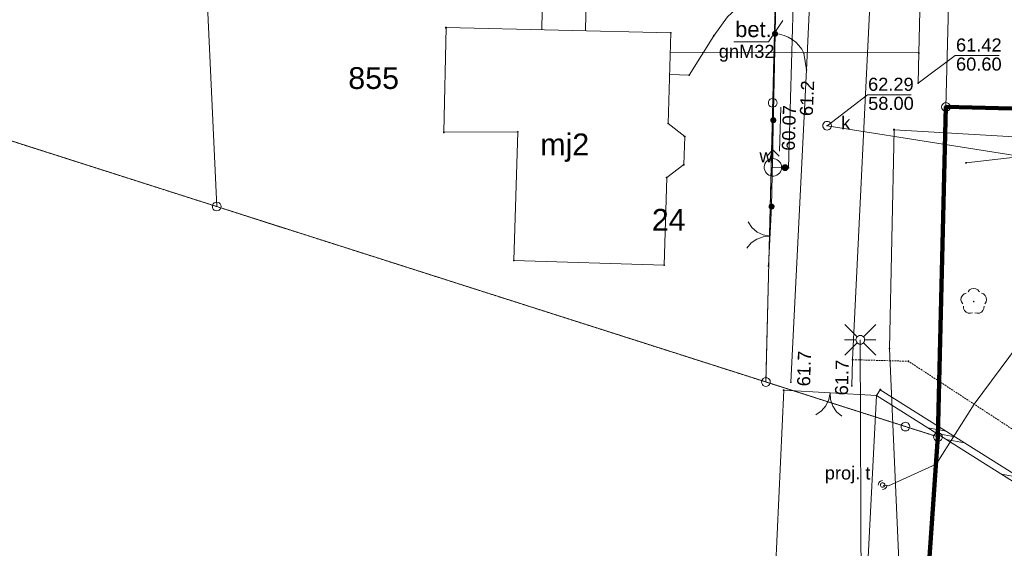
# Paper-space layout 'A-01 PLAN SYTUACYJNY' of a CAD drawing. Header units: millimetres. Extents: x 0 to 900, y 0 to 750.
# Tile 17 of 105: x 60 to 173, y 521 to 582. Entities that reach past the tile are written whole.
import ezdxf
from ezdxf.xclip import XClip

# ---------------------------------------------------------------- set-up
doc = ezdxf.new("R2010")
doc.units = ezdxf.units.MM
doc.header["$MEASUREMENT"] = 0
doc.header["$XCLIPFRAME"] = 0
for name, pattern in [('KROPK2', [1000, 50, -950]), ('PRZER1-1', [1, 0.5, -0.5]), ('PRZER2-1', [1.5, 1, -0.5]), ('PRZER3-1', [4000, 3000, -1000]), ('PRZER4-1', [5000, 4000, -1000])]:
    doc.linetypes.add(name, pattern=pattern)
doc.layers.add('0_Nr_pióra__60', color=7, linetype='Continuous', lineweight=100, true_color=0xcbfe00)
doc.layers.add('A_mapa_Nr_pióra__2', color=8, linetype='Continuous', lineweight=13)
doc.layers.add('A_podrys', color=7, linetype='Continuous')
doc.styles.add('STYL_AUTOMATYCZNY_1', font='arial.ttf')

# ---------------------------------------------------------------- blocks, each defined once
blk = doc.blocks.new('Rysunek_3_3', base_point=(-1239.76, 488.38))
at = {"layer": 'A_mapa_Nr_pióra__2', "linetype": 'Continuous', "lineweight": 13}
for points in [[(146.61, 580.28), (146.62, 580.19), (146.65, 580.11), (146.7, 580.03), (146.78, 579.98), (146.86, 579.94), (146.95, 579.93), (147.04, 579.94), (147.13, 579.97), (147.2, 580.02), (147.26, 580.09), (147.29, 580.18), (147.31, 580.27), (147.3, 580.36), (147.26, 580.44), (147.21, 580.52), (147.14, 580.57), (147.05, 580.61), (146.96, 580.63), (146.87, 580.62), (146.79, 580.58), (146.71, 580.53), (146.66, 580.46), (146.62, 580.37)], [(150.49, 576.14), (150.49, 576.11), (150.5, 576.09), (150.51, 576.07), (150.53, 576.06), (150.55, 576.05), (150.58, 576.05), (150.6, 576.05), (150.62, 576.06), (150.64, 576.07), (150.66, 576.09), (150.66, 576.11), (150.67, 576.14), (150.66, 576.16), (150.66, 576.18), (150.64, 576.2), (150.62, 576.21), (150.6, 576.22), (150.58, 576.23), (150.55, 576.22), (150.53, 576.21), (150.51, 576.2), (150.5, 576.18), (150.49, 576.16)], [(163.3, 574.61), (163.3, 574.59), (163.31, 574.57), (163.32, 574.55), (163.34, 574.53), (163.37, 574.52), (163.39, 574.52), (163.41, 574.52), (163.43, 574.53), (163.45, 574.55), (163.47, 574.57), (163.48, 574.59), (163.48, 574.61), (163.48, 574.64), (163.47, 574.66), (163.45, 574.68), (163.43, 574.69), (163.41, 574.7), (163.39, 574.7), (163.37, 574.7), (163.34, 574.69), (163.32, 574.68), (163.31, 574.66), (163.3, 574.64)], [(146.41, 570.37), (146.42, 570.28), (146.45, 570.2), (146.5, 570.12), (146.58, 570.07), (146.66, 570.03), (146.75, 570.02), (146.84, 570.03), (146.93, 570.06), (147, 570.11), (147.06, 570.18), (147.09, 570.27), (147.11, 570.36), (147.1, 570.45), (147.06, 570.53), (147.01, 570.61), (146.94, 570.66), (146.85, 570.7), (146.76, 570.72), (146.67, 570.71), (146.59, 570.67), (146.51, 570.62), (146.46, 570.55), (146.42, 570.46)], [(146.41, 570.37), (146.42, 570.28), (146.45, 570.2), (146.5, 570.12), (146.58, 570.07), (146.66, 570.03), (146.75, 570.02), (146.84, 570.03), (146.93, 570.06), (147, 570.11), (147.06, 570.18), (147.09, 570.27), (147.11, 570.36), (147.1, 570.45), (147.06, 570.53), (147.01, 570.61), (146.94, 570.66), (146.85, 570.7), (146.76, 570.72), (146.67, 570.71), (146.59, 570.67), (146.51, 570.62), (146.46, 570.55), (146.42, 570.46)], [(152.85, 569.73), (152.85, 569.71), (152.86, 569.68), (152.88, 569.66), (152.9, 569.65), (152.92, 569.64), (152.94, 569.64), (152.97, 569.64), (152.99, 569.65), (153.01, 569.66), (153.02, 569.68), (153.03, 569.71), (153.03, 569.73), (153.03, 569.75), (153.02, 569.77), (153.01, 569.79), (152.99, 569.81), (152.97, 569.82), (152.94, 569.82), (152.92, 569.82), (152.9, 569.81), (152.88, 569.79), (152.86, 569.77), (152.85, 569.75)], [(148.51, 564.96), (148.48, 565.06), (148.43, 565.15), (148.36, 565.23), (148.27, 565.28), (148.17, 565.31), (148.07, 565.31), (147.97, 565.29), (147.87, 565.24), (147.8, 565.16), (147.75, 565.07), (147.72, 564.97), (147.71, 564.87), (147.74, 564.77), (147.79, 564.68), (147.86, 564.6), (147.95, 564.55), (148.05, 564.52), (148.16, 564.52), (148.26, 564.54), (148.35, 564.59), (148.43, 564.67), (148.48, 564.76), (148.51, 564.86)], [(148.42, 564.9), (148.43, 564.88), (148.43, 564.86), (148.45, 564.84), (148.47, 564.83), (148.49, 564.82), (148.51, 564.81), (148.54, 564.82), (148.56, 564.83), (148.58, 564.84), (148.59, 564.86), (148.6, 564.88), (148.6, 564.9), (148.6, 564.93), (148.59, 564.95), (148.58, 564.97), (148.56, 564.98), (148.54, 564.99), (148.51, 564.99), (148.49, 564.99), (148.47, 564.98), (148.45, 564.97), (148.43, 564.95), (148.43, 564.93)], [(146.21, 560.46), (146.22, 560.37), (146.25, 560.29), (146.3, 560.21), (146.38, 560.16), (146.46, 560.12), (146.55, 560.11), (146.64, 560.12), (146.73, 560.15), (146.8, 560.2), (146.86, 560.27), (146.89, 560.36), (146.91, 560.45), (146.9, 560.54), (146.86, 560.62), (146.81, 560.7), (146.74, 560.75), (146.65, 560.79), (146.56, 560.81), (146.47, 560.8), (146.39, 560.76), (146.31, 560.71), (146.26, 560.64), (146.22, 560.55)], [(169.78, 549.47), (169.81, 549.47), (169.83, 549.48), (169.85, 549.5), (169.86, 549.53), (169.87, 549.56), (169.86, 549.58), (169.85, 549.61), (169.83, 549.63), (169.81, 549.64), (169.78, 549.65), (169.75, 549.64), (169.72, 549.63), (169.7, 549.61), (169.69, 549.58), (169.69, 549.56), (169.69, 549.53), (169.7, 549.5), (169.72, 549.48), (169.75, 549.47)], [(148.69, 540.3), (148.69, 540.27), (148.7, 540.25), (148.71, 540.23), (148.73, 540.22), (148.75, 540.21), (148.78, 540.21), (148.8, 540.21), (148.82, 540.22), (148.84, 540.23), (148.86, 540.25), (148.86, 540.27), (148.87, 540.3), (148.86, 540.32), (148.86, 540.34), (148.84, 540.36), (148.82, 540.37), (148.8, 540.38), (148.78, 540.39), (148.75, 540.38), (148.73, 540.37), (148.71, 540.36), (148.7, 540.34), (148.69, 540.32)], [(155.69, 539.88), (155.69, 539.85), (155.7, 539.83), (155.71, 539.81), (155.73, 539.8), (155.75, 539.79), (155.78, 539.79), (155.8, 539.79), (155.82, 539.8), (155.84, 539.81), (155.86, 539.83), (155.86, 539.85), (155.87, 539.88), (155.86, 539.9), (155.86, 539.92), (155.84, 539.94), (155.82, 539.95), (155.8, 539.96), (155.78, 539.97), (155.75, 539.96), (155.73, 539.95), (155.71, 539.94), (155.7, 539.92), (155.69, 539.9)]]:
    blk.add_hatch(color=8, dxfattribs=at).paths.add_polyline_path(points)
at = {"layer": '0_Nr_pióra__60', "color": 60, "linetype": 'Continuous', "lineweight": 100, "ltscale": 0.2, "true_color": 0xcbfe00, "flags": 128}
blk.add_lwpolyline([(486.18, 603.45), (711.66, 564.16), (717.88, 453.78), (730.02, 232.36), (621.62, 226.04), (540.96, 240.92), (518.76, 242.16), (516.18, 189.08), (497.66, 185.34), (465.46, 189.58), (468.06, 245.18), (273.1, 254.54), (153.04, 277.34), (147.95, 279.48), (156.42, 401.1), (165.67, 534.02), (166.59, 571.88), (178.65, 571.58), (179.19, 591.8), (167.43, 603.84), (168.1, 630.34), (172.18, 654), (181.4, 660.44)], close=True, dxfattribs=at)
at = {"layer": 'A_mapa_Nr_pióra__2', "color": 8, "linetype": 'KROPK2', "lineweight": 13, "ltscale": 0.2, "flags": 128}
for points in [[(895.1, 510.77), (874.04, 518.53), (863.88, 522.31), (853.02, 526.26), (845.06, 528.78), (792.28, 545.46), (786.3, 548.32), (731.44, 566.7), (711.12, 573.52), (576.2, 604.18), (485.18, 623.13), (484.14, 643.65), (484.1, 644.53), (450, 650.94), (352.2, 669.3), (306.08, 677.96), (249.86, 688.52), (235.1, 691.28), (189.14, 699.9), (180.78, 701.38), (161.26, 705.5), (159.62, 696.62), (155.66, 674.93), (152.72, 658.23), (148.16, 632.29), (147.19, 592.34), (146.69, 572.36), (145.91, 540.32), (82.85, 560.45), (29.9, 577.35)], [(29.9, 577.35), (82.85, 560.45), (145.91, 540.32), (146.69, 572.36), (147.19, 592.34), (148.16, 632.29), (152.72, 658.23), (155.66, 674.93), (159.62, 696.62), (161.26, 705.5), (180.78, 701.38), (189.14, 699.9), (235.1, 691.28), (249.86, 688.52), (306.08, 677.96), (352.2, 669.3), (450, 650.94), (484.1, 644.53), (484.14, 643.65), (485.18, 623.13), (576.2, 604.18), (711.12, 573.52), (711.66, 564.16), (717.88, 453.78), (730.02, 232.36), (734.41, 157.47)]]:
    blk.add_lwpolyline(points, dxfattribs=at)
at = {"layer": 'A_mapa_Nr_pióra__2', "color": 8, "linetype": 'PRZER1-1', "lineweight": 13, "ltscale": 0.2, "flags": 128}
for points in [[(172.18, 654), (181.4, 660.44), (278.75, 642.24), (486.18, 603.45), (711.66, 564.16), (711.12, 573.52), (576.2, 604.18), (485.18, 623.13), (484.14, 643.65), (484.1, 644.53), (450, 650.94), (352.2, 669.3), (351.08, 669.51), (330.33, 673.41), (315.56, 676.18), (306.08, 677.96), (299.22, 679.25), (262.92, 686.07), (249.86, 688.52), (235.1, 691.28), (189.14, 699.9), (180.78, 701.38), (161.26, 705.5), (159.62, 696.62), (155.66, 674.93), (152.72, 658.23), (148.16, 632.29), (147.19, 592.34), (146.69, 572.36), (145.91, 540.32), (161.93, 535.21), (165.67, 534.02), (166.59, 571.88), (178.65, 571.58), (179.19, 591.8), (167.43, 603.84), (168.1, 630.34)], [(396.46, 198.68), (318.14, 209.02), (144.64, 231.92), (147.95, 279.48), (156.42, 401.1), (165.67, 534.02), (166.59, 571.88), (178.65, 571.58), (179.19, 591.8), (167.43, 603.84), (168.1, 630.34), (172.18, 654), (181.4, 660.44), (278.75, 642.24), (486.18, 603.45), (711.66, 564.16), (717.88, 453.78), (730.02, 232.36), (516.18, 189.08), (497.66, 185.34)]]:
    blk.add_lwpolyline(points, close=True, dxfattribs=at)
at = {"layer": 'A_mapa_Nr_pióra__2', "color": 8, "linetype": 'Continuous', "lineweight": 13, "ltscale": 0.2, "flags": 128}
for points in [[(166.59, 571.88), (167.43, 603.84), (168.1, 630.34), (172.18, 654), (174.22, 665.92), (180.14, 697.84), (180.78, 701.38), (161.26, 705.5), (159.62, 696.62), (155.66, 674.93), (152.72, 658.23), (148.16, 632.29), (147.19, 592.34), (146.69, 572.36), (145.91, 540.32), (161.93, 535.21), (165.67, 534.02)], [(486.18, 603.45), (711.66, 564.16), (717.88, 453.78), (730.02, 232.36), (621.62, 226.04), (540.96, 240.92), (518.76, 242.16), (516.18, 189.08), (497.66, 185.34), (465.46, 189.58), (468.06, 245.18), (273.1, 254.54), (153.04, 277.34), (147.95, 279.48), (156.42, 401.1), (165.67, 534.02), (166.59, 571.88), (178.65, 571.58), (179.19, 591.8), (167.43, 603.84), (168.1, 630.34), (172.18, 654), (181.4, 660.44)], [(167.43, 603.84), (179.19, 591.8), (178.65, 571.58), (166.59, 571.88)], [(145.91, 540.32), (146.69, 572.36), (147.19, 592.34), (117.21, 592.45), (81.09, 598.37), (82.85, 560.45)], [(134.24, 553.72), (134.52, 563.78), (136.48, 565.26), (136.58, 568.5), (134.7, 569.98), (135, 580.4), (109.18, 580.98), (108.92, 568.98), (117.42, 569.02), (116.96, 554.26)], [(109.13, 580.96), (109.13, 580.99), (109.16, 581.02), (109.19, 581.02), (109.22, 580.99), (109.22, 580.96), (109.19, 580.93), (109.16, 580.93)], [(134.95, 580.38), (134.95, 580.41), (134.98, 580.44), (135.01, 580.44), (135.04, 580.41), (135.04, 580.38), (135.01, 580.35), (134.98, 580.35)], [(139.88, 580.04), (139.88, 580.07), (139.91, 580.1), (139.94, 580.1), (139.97, 580.07), (139.97, 580.04), (139.94, 580.01), (139.91, 580.01)], [(146.91, 580.26), (146.91, 580.29), (146.94, 580.32), (146.97, 580.32), (147, 580.29), (147, 580.26), (146.97, 580.23), (146.94, 580.23)], [(148.89, 579.6), (148.89, 579.63), (148.92, 579.66), (148.95, 579.66), (148.98, 579.63), (148.98, 579.6), (148.95, 579.57), (148.92, 579.57)], [(150.23, 578.04), (150.23, 578.07), (150.26, 578.1), (150.29, 578.1), (150.32, 578.07), (150.32, 578.04), (150.29, 578.01), (150.26, 578.01)], [(163.42, 578.06), (163.42, 578.09), (163.45, 578.12), (163.49, 578.12), (163.51, 578.09), (163.51, 578.06), (163.49, 578.03), (163.45, 578.03)], [(137.06, 575.52), (137.06, 575.55), (137.09, 575.58), (137.12, 575.58), (137.15, 575.55), (137.15, 575.52), (137.12, 575.49), (137.09, 575.49)], [(163.34, 574.6), (163.34, 574.63), (163.37, 574.66), (163.4, 574.66), (163.43, 574.63), (163.43, 574.6), (163.4, 574.57), (163.37, 574.57)], [(146.69, 572.86), (146.84, 572.83), (146.98, 572.76), (147.09, 572.65), (147.16, 572.51), (147.19, 572.36), (147.16, 572.2), (147.09, 572.06), (146.98, 571.95), (146.84, 571.88), (146.69, 571.86), (146.53, 571.88), (146.39, 571.95), (146.28, 572.06), (146.21, 572.2), (146.19, 572.36), (146.21, 572.51), (146.28, 572.65), (146.39, 572.76), (146.53, 572.83)], [(166.59, 572.38), (166.74, 572.35), (166.88, 572.28), (166.99, 572.17), (167.06, 572.03), (167.09, 571.88), (167.06, 571.72), (166.99, 571.58), (166.88, 571.47), (166.74, 571.4), (166.59, 571.38), (166.43, 571.4), (166.29, 571.47), (166.18, 571.58), (166.11, 571.72), (166.09, 571.88), (166.11, 572.03), (166.18, 572.17), (166.29, 572.28), (166.43, 572.35)], [(134.65, 569.96), (134.65, 569.99), (134.68, 570.02), (134.71, 570.02), (134.74, 569.99), (134.74, 569.96), (134.71, 569.93), (134.68, 569.93)], [(152.94, 570.23), (153.07, 570.21), (153.19, 570.16), (153.3, 570.08), (153.37, 569.98), (153.42, 569.86), (153.44, 569.73), (153.42, 569.6), (153.37, 569.48), (153.3, 569.37), (153.19, 569.3), (153.07, 569.25), (152.94, 569.23), (152.81, 569.25), (152.69, 569.3), (152.59, 569.37), (152.51, 569.48), (152.46, 569.6), (152.44, 569.73), (152.46, 569.86), (152.51, 569.98), (152.59, 570.08), (152.69, 570.16), (152.81, 570.21)], [(108.87, 568.96), (108.87, 568.99), (108.9, 569.02), (108.93, 569.02), (108.96, 568.99), (108.96, 568.96), (108.93, 568.93), (108.9, 568.93)], [(117.37, 569), (117.37, 569.03), (117.4, 569.06), (117.43, 569.06), (117.46, 569.03), (117.46, 569), (117.43, 568.97), (117.4, 568.97)], [(160.58, 569.26), (160.58, 569.29), (160.61, 569.32), (160.65, 569.32), (160.67, 569.29), (160.67, 569.26), (160.65, 569.23), (160.61, 569.23)], [(136.53, 568.48), (136.53, 568.51), (136.56, 568.54), (136.59, 568.54), (136.62, 568.51), (136.62, 568.48), (136.59, 568.45), (136.56, 568.45)], [(146.71, 565.95), (146.89, 565.93), (147.05, 565.89), (147.21, 565.81), (147.36, 565.71), (147.48, 565.59), (147.58, 565.45), (147.65, 565.29), (147.7, 565.12), (147.71, 564.95), (147.7, 564.78), (147.65, 564.61), (147.58, 564.45), (147.47, 564.29), (147.33, 564.16), (147.17, 564.06), (146.99, 563.99), (146.81, 563.95), (146.62, 563.95), (146.43, 563.99), (146.25, 564.06), (146.09, 564.16), (145.96, 564.29), (145.85, 564.45), (145.77, 564.62), (145.72, 564.81), (145.71, 565), (145.74, 565.18), (145.8, 565.36), (145.9, 565.53), (146.02, 565.67), (146.17, 565.79), (146.34, 565.88), (146.52, 565.93)], [(168.84, 565.45), (168.84, 565.48), (168.87, 565.51), (168.9, 565.51), (168.93, 565.48), (168.93, 565.45), (168.9, 565.42), (168.87, 565.42)], [(136.43, 565.24), (136.43, 565.27), (136.46, 565.3), (136.49, 565.3), (136.52, 565.27), (136.52, 565.24), (136.49, 565.21), (136.46, 565.21)], [(148.47, 564.89), (148.47, 564.92), (148.5, 564.95), (148.53, 564.95), (148.56, 564.92), (148.56, 564.89), (148.53, 564.86), (148.5, 564.86)], [(134.47, 563.76), (134.47, 563.79), (134.5, 563.82), (134.53, 563.82), (134.56, 563.79), (134.56, 563.76), (134.53, 563.73), (134.5, 563.73)], [(82.85, 560.95), (83, 560.93), (83.14, 560.86), (83.25, 560.75), (83.32, 560.61), (83.35, 560.45), (83.32, 560.3), (83.25, 560.16), (83.14, 560.05), (83, 559.98), (82.85, 559.95), (82.69, 559.98), (82.56, 560.05), (82.44, 560.16), (82.37, 560.3), (82.35, 560.45), (82.37, 560.61), (82.44, 560.75), (82.56, 560.86), (82.69, 560.93)], [(146.51, 560.44), (146.51, 560.47), (146.54, 560.5), (146.57, 560.5), (146.6, 560.47), (146.6, 560.44), (146.57, 560.41), (146.54, 560.41)], [(116.91, 554.24), (116.91, 554.27), (116.94, 554.3), (116.97, 554.3), (117, 554.27), (117, 554.24), (116.97, 554.21), (116.94, 554.21)], [(134.19, 553.7), (134.19, 553.73), (134.22, 553.76), (134.25, 553.76), (134.28, 553.73), (134.28, 553.7), (134.25, 553.67), (134.22, 553.67)], [(146.15, 553.62), (146.15, 553.65), (146.18, 553.68), (146.21, 553.68), (146.24, 553.65), (146.24, 553.62), (146.21, 553.59), (146.18, 553.59)], [(156.75, 545.66), (156.88, 545.64), (157, 545.59), (157.11, 545.51), (157.19, 545.41), (157.24, 545.29), (157.25, 545.16), (157.24, 545.03), (157.19, 544.91), (157.11, 544.8), (157, 544.72), (156.88, 544.67), (156.75, 544.66), (156.62, 544.67), (156.5, 544.72), (156.4, 544.8), (156.32, 544.91), (156.27, 545.03), (156.25, 545.16), (156.27, 545.29), (156.32, 545.41), (156.4, 545.51), (156.5, 545.59), (156.62, 545.64)], [(160.07, 544.16), (160.07, 544.2), (160.1, 544.22), (160.13, 544.22), (160.16, 544.2), (160.16, 544.16), (160.13, 544.13), (160.1, 544.13)], [(155.81, 542.86), (155.81, 542.89), (155.84, 542.92), (155.87, 542.92), (155.9, 542.89), (155.9, 542.86), (155.87, 542.83), (155.84, 542.83)], [(162.23, 542.68), (162.23, 542.71), (162.26, 542.74), (162.29, 542.74), (162.32, 542.71), (162.32, 542.68), (162.29, 542.65), (162.26, 542.65)], [(145.91, 540.82), (146.06, 540.8), (146.2, 540.73), (146.31, 540.62), (146.38, 540.48), (146.41, 540.32), (146.38, 540.17), (146.31, 540.03), (146.2, 539.92), (146.06, 539.85), (145.91, 539.82), (145.75, 539.85), (145.61, 539.92), (145.5, 540.03), (145.43, 540.17), (145.41, 540.32), (145.43, 540.48), (145.5, 540.62), (145.61, 540.73), (145.75, 540.8)], [(147.9, 539.38), (147.9, 539.41), (147.93, 539.44), (147.96, 539.44), (147.99, 539.41), (147.99, 539.38), (147.96, 539.35), (147.93, 539.35)], [(197.6, 523.96), (196.7, 519.06), (186.74, 521.06), (158.62, 538.76), (159.05, 539.44), (187.04, 521.81), (196.05, 519.99), (196.81, 524.1)], [(159, 539.42), (159, 539.45), (159.03, 539.48), (159.06, 539.48), (159.09, 539.45), (159.09, 539.42), (159.06, 539.39), (159.03, 539.39)], [(158.57, 538.74), (158.57, 538.78), (158.6, 538.81), (158.64, 538.81), (158.66, 538.78), (158.66, 538.74), (158.64, 538.72), (158.6, 538.72)], [(161.93, 535.71), (162.09, 535.68), (162.23, 535.61), (162.34, 535.5), (162.41, 535.36), (162.43, 535.21), (162.41, 535.05), (162.34, 534.91), (162.23, 534.8), (162.09, 534.73), (161.93, 534.71), (161.78, 534.73), (161.64, 534.8), (161.53, 534.91), (161.46, 535.05), (161.43, 535.21), (161.46, 535.36), (161.53, 535.5), (161.64, 535.61), (161.78, 535.68)], [(165.67, 534.52), (165.82, 534.49), (165.96, 534.42), (166.07, 534.31), (166.14, 534.17), (166.17, 534.02), (166.14, 533.86), (166.07, 533.72), (165.96, 533.61), (165.82, 533.54), (165.67, 533.52), (165.51, 533.54), (165.37, 533.61), (165.26, 533.72), (165.19, 533.86), (165.17, 534.02), (165.19, 534.17), (165.26, 534.31), (165.37, 534.42), (165.51, 534.49)], [(159.31, 528.75), (159.23, 528.74), (159.16, 528.71), (159.11, 528.65), (159.07, 528.58), (159.06, 528.5), (159.07, 528.43), (159.11, 528.36), (159.16, 528.3), (159.23, 528.27), (159.31, 528.25), (159.39, 528.27), (159.46, 528.3), (159.51, 528.36), (159.55, 528.43), (159.56, 528.5), (159.55, 528.58), (159.51, 528.65), (159.46, 528.71), (159.39, 528.74)]]:
    blk.add_lwpolyline(points, close=True, dxfattribs=at)
for points in [[(154.28, 695.81), (154.21, 695.2), (150.83, 673.51), (152.63, 655.68), (150.46, 632.24), (149.39, 595.29), (149.09, 584.9), (148.51, 564.9)], [(172.47, 672.37), (168.31, 664.29), (164.7, 630.61), (164.18, 608.55), (163.47, 578.08), (163.39, 574.61)], [(223.42, 395.68), (204.24, 399.78), (185.13, 406.31), (166.78, 416.78), (157.95, 440.68), (155.44, 463.17), (157.53, 499.73), (165.2, 502.24), (161.34, 516.34), (160.12, 544.18), (160.63, 569.27), (182.36, 567.99), (182.68, 591.7), (180.97, 593.54), (162.91, 630.47), (164.2, 653.88)], [(155.78, 539.88), (155.86, 542.88), (158.12, 589.02), (159.8, 637.18)], [(168.89, 565.47), (181.17, 566.9), (182.11, 591.66), (159.98, 608.22)], [(120.16, 580.73), (120.38, 591.84), (147.67, 591.82)], [(134.86, 575.6), (137.1, 575.54), (139.93, 580.06), (141.49, 582.22), (148.19, 588.41)], [(147.08, 586.54), (146.96, 580.28)], [(125.18, 580.62), (125.27, 584.42), (149.09, 584.9)], [(147.87, 581.81), (146.22, 579.36), (142.22, 579.36)], [(146.56, 560.46), (146.96, 580.28)], [(134.93, 578.16), (163.47, 578.08)], [(150.28, 578.06), (150.58, 576.14), (148.78, 540.3)], [(29.9, 577.35), (82.85, 560.45), (145.91, 540.32), (161.93, 535.21), (165.67, 534.02), (156.42, 401.1), (32.82, 393.94), (38.66, 325.6), (147.95, 279.48), (144.64, 231.92), (465.46, 189.58), (497.66, 185.34), (516.18, 189.08), (730.02, 232.36), (734.41, 157.47)], [(163.39, 574.61), (167.66, 577.79), (172.7, 577.79)], [(152.94, 569.73), (157.57, 573.28), (162.61, 573.28)], [(147.47, 566.81), (147.62, 571.84)], [(209.14, 560.84), (152.94, 569.73)], [(146.01, 566.24), (146.71, 566.95), (147.42, 566.24)], [(146.71, 565.95), (146.71, 566.95)], [(146.71, 564.95), (148.11, 564.91), (148.51, 564.9)], [(146.56, 560.46), (146.2, 553.64)], [(146.38, 557.05), (145.61, 557.19), (144.9, 557.53), (144.31, 558.03), (143.86, 558.68)], [(143.7, 555.68), (144.21, 556.28), (144.86, 556.72), (145.6, 556.98), (146.38, 557.05)], [(169.13, 550.68), (169.3, 550.88), (169.52, 551.01), (169.78, 551.06), (170.03, 551.01), (170.26, 550.88), (170.43, 550.68)], [(168.51, 549.29), (168.37, 549.51), (168.31, 549.76), (168.35, 550.02), (168.47, 550.25), (168.67, 550.42), (168.91, 550.52)], [(170.65, 550.52), (170.89, 550.42), (171.08, 550.25), (171.2, 550.02), (171.24, 549.76), (171.19, 549.51), (171.05, 549.29)], [(169.64, 548.26), (169.39, 548.2), (169.13, 548.23), (168.9, 548.34), (168.71, 548.53), (168.61, 548.77), (168.59, 549.03)], [(170.96, 549.03), (170.95, 548.77), (170.84, 548.53), (170.66, 548.34), (170.43, 548.23), (170.17, 548.2), (169.91, 548.26)], [(156.4, 545.51), (154.99, 546.92)], [(157.11, 545.51), (158.52, 546.92)], [(156.25, 545.16), (154.95, 545.16)], [(156.98, 486.57), (156.75, 545.16)], [(157.25, 545.16), (158.55, 545.16)], [(156.4, 544.8), (154.99, 543.39)], [(157.11, 544.8), (158.52, 543.39)], [(147.95, 539.4), (158.62, 538.76)], [(158.62, 538.76), (159.05, 539.44)], [(153.28, 539.08), (153.14, 538.31), (152.79, 537.6), (152.28, 537.01), (151.63, 536.57)], [(154.63, 536.4), (154.03, 536.91), (153.6, 537.56), (153.34, 538.3), (153.28, 539.08)], [(164.49, 535.07), (166.61, 534.68)], [(165.55, 534.4), (167.66, 534.01)], [(166.6, 533.73), (168.72, 533.34)], [(172.95, 529.74), (175.07, 529.35)], [(158.81, 528.5), (158.83, 528.63), (158.88, 528.75), (158.96, 528.86), (159.06, 528.94), (159.18, 528.99), (159.31, 529)], [(159.81, 528.5), (159.79, 528.37), (159.74, 528.25), (159.66, 528.15), (159.56, 528.07), (159.44, 528.02), (159.31, 528)]]:
    blk.add_lwpolyline(points, dxfattribs=at)
at = {"layer": 'A_mapa_Nr_pióra__2', "color": 8, "linetype": 'PRZER1-1', "lineweight": 13, "ltscale": 0.2, "flags": 128}
for points in [[(29.9, 653.44), (36.18, 690.35), (48.34, 687.85), (77.18, 681.93), (146.26, 667.71), (152.72, 658.23), (148.16, 632.29), (147.19, 592.34), (146.69, 572.36), (145.91, 540.32), (82.85, 560.45), (29.9, 577.35)], [(29.9, 577.35), (82.85, 560.45), (145.91, 540.32), (161.93, 535.21), (165.67, 534.02), (156.42, 401.1), (147.95, 279.48), (144.64, 231.92), (318.14, 209.02), (320.32, 202.69), (131.73, 170.68), (133.21, 157.47)]]:
    blk.add_lwpolyline(points, dxfattribs=at)
at = {"layer": 'A_mapa_Nr_pióra__2', "color": 8, "linetype": 'PRZER4-1', "lineweight": 13, "ltscale": 0.2, "flags": 128}
blk.add_lwpolyline([(504.19, 504.05), (502.85, 511.9), (504.14, 519.3), (504.31, 520.58), (506.01, 524.09), (504.31, 520.58), (504.2, 519.85), (504.83, 519.84), (519.74, 523.62), (523.23, 544.35), (487.08, 550.99), (490.17, 561.52), (494.78, 590.57), (495.52, 599.83), (466.69, 604.96), (455.11, 605.76), (402.72, 615.82), (363.63, 623.33), (339.05, 628.06), (324.48, 630.87), (318.12, 633.02), (263.23, 643.21), (242.15, 646.81), (216.04, 645.04), (196.47, 648.18), (190.06, 606.95), (184.51, 567.92), (176.67, 547.03), (169.83, 537.77), (165.45, 530.9), (159.99, 528.41), (159.39, 528.43)], dxfattribs=at)
at = {"layer": 'A_mapa_Nr_pióra__2', "color": 8, "linetype": 'PRZER3-1', "lineweight": 13, "ltscale": 0.2, "flags": 128}
for points in [[(150.58, 576.14), (151.2, 589.92)], [(158.62, 538.76), (156.48, 497.57)]]:
    blk.add_lwpolyline(points, dxfattribs=at)
at = {"layer": 'A_mapa_Nr_pióra__2', "color": 8, "linetype": 'Continuous', "lineweight": 13, "ltscale": 0.2, "flags": 128}
blk.add_lwpolyline([(150.28, 578.06, 0.276416), (146.96, 580.28)], format="xyb", dxfattribs=at)
at = {"layer": 'A_mapa_Nr_pióra__2', "color": 8, "linetype": 'PRZER2-1', "lineweight": 13, "ltscale": 0.2, "flags": 128}
blk.add_lwpolyline([(155.86, 542.88), (162.28, 542.7), (182.78, 529.32)], dxfattribs=at)
at = {"layer": 'A_mapa_Nr_pióra__2', "color": 8, "linetype": 'PRZER3-1', "lineweight": 13, "ltscale": 0.2, "flags": 128}
blk.add_lwpolyline([(219.67, 386.53), (183.67, 394.57, -0.032783), (175.64, 398.88, -0.017628), (169.82, 402.95, -0.040254), (163.25, 408.33, -0.062219), (155.37, 417.98, -0.02574), (151.73, 424.91, -0.023006), (148.46, 433.27, -0.096979), (144.19, 457.62), (147.95, 539.4)], format="xyb", dxfattribs=at)
at = {"layer": 'A_mapa_Nr_pióra__2', "color": 8, "linetype": 'Continuous', "lineweight": 13, "attachment_point": 7, "style": 'STYL_AUTOMATYCZNY_1'}
for s, insert, char_height in [('\\A1;{\\pql;\\fArial|b0|i0|c238|p0;\\W1.000000;bet.}', (142.38, 579.87), 1.8), ('\\A1;{\\pql;\\fArial|b0|i0|c238|p0;\\W1.000000;61.42}', (167.74, 578.22), 1.5), ('\\A1;{\\pql;\\fArial|b0|i0|c238|p0;\\W1.000000;60.60}', (167.74, 576.03), 1.5), ('\\A1;{\\pql;\\fArial|b0|i0|c238|p0;\\W1.000000;855}', (97.95, 573.91), 2.5), ('\\A1;{\\pql;\\fArial|b0|i0|c238|p0;\\W1.000000;62.29}', (157.64, 573.71), 1.5), ('\\A1;{\\pql;\\fArial|b0|i0|c238|p0;\\W1.000000;58.00}', (157.65, 571.52), 1.5), ('\\A1;{\\pql;\\fArial|b0|i0|c238|p0;\\W1.000000;k}', (154.55, 569.3), 1.5), ('\\A1;{\\pql;\\fArial|b0|i0|c238|p0;\\W1.000000;mj2}', (119.99, 565.58), 2.5), ('\\A1;{\\pql;\\fArial|b0|i0|c238|p0;\\W1.000000;w}', (145.17, 565.52), 1.5), ('\\A1;{\\pql;\\fArial|b0|i0|c238|p0;\\W1.000000;24}', (132.81, 557.68), 2.5), ('\\A1;{\\pql;\\fArial|b0|i0|c238|p0;\\W1.000000;proj. t}', (152.67, 528.68), 1.5)]:
    blk.add_mtext(s, dxfattribs=dict(at, insert=insert, char_height=char_height))
at = {"layer": 'A_mapa_Nr_pióra__2', "color": 8, "linetype": 'Continuous', "lineweight": 13, "char_height": 1.5, "attachment_point": 7, "style": 'STYL_AUTOMATYCZNY_1'}
for s, insert, rotation in [('\\A1;{\\pql;\\fArial|b0|i0|c238|p0;\\W1.000000;gnM32}', (140.49, 577.07), 359.7742), ('\\A1;{\\pql;\\fArial|b0|i0|c238|p0;\\W1.000000;61.2}', (151.31, 570.81), 87.5918), ('\\A1;{\\pql;\\fArial|b0|i0|c238|p0;\\W1.000000;60.07}', (149.24, 566.83), 88.34), ('\\A1;{\\pql;\\fArial|b0|i0|c238|p0;\\W1.000000;61.7}', (151.01, 539.81), 88.5775), ('\\A1;{\\pql;\\fArial|b0|i0|c238|p0;\\W1.000000;61.7}', (155.35, 538.77), 88.5775)]:
    blk.add_mtext(s, dxfattribs=dict(at, insert=insert, rotation=rotation))

psp = doc.layouts.new('A-01 PLAN SYTUACYJNY')

# ---------------------------------------------------------------- block references
at = {"layer": 'A_podrys', "color": 37, "linetype": 'Continuous', "lineweight": 5, "true_color": 0x656532}
ref = psp.add_blockref('Rysunek_3_3', (-1239.76, 488.38), dxfattribs=at)
XClip(ref).set_block_clipping_path([(29.90003743, 157.4723136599), (895.1, 745.1)])

doc.saveas('drawing.dxf')
